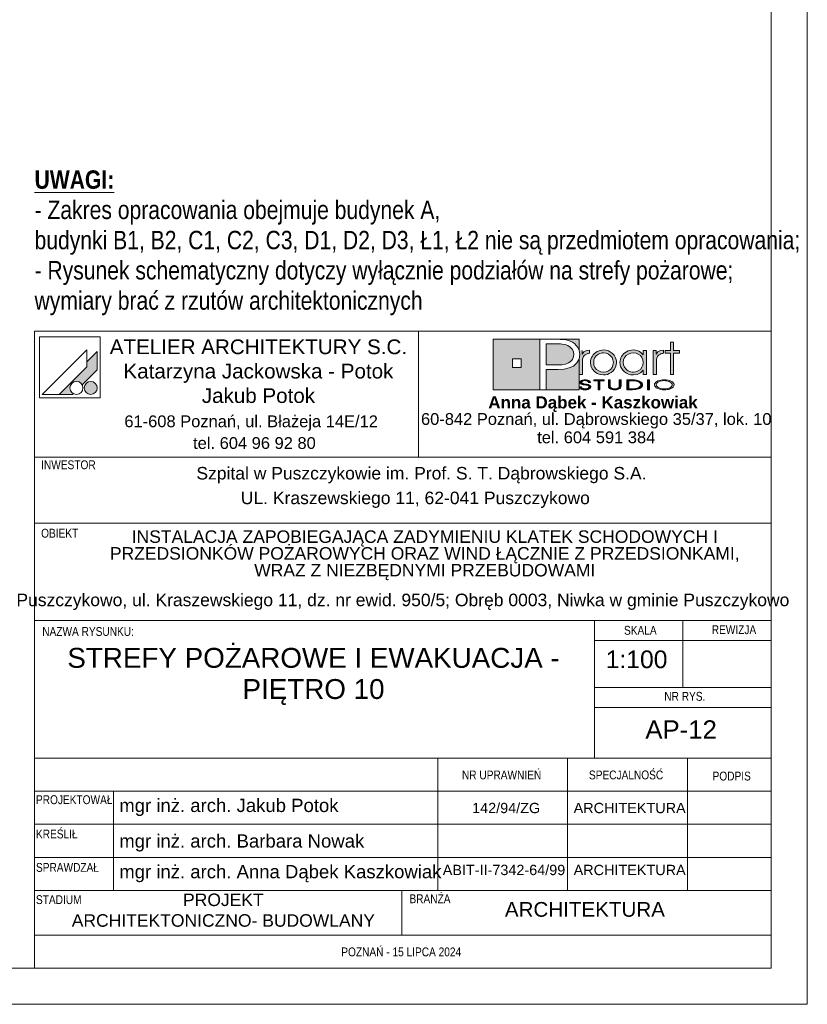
# Paper-space layout 'AP-12 STREFY POŻAROWE I EWAKUACJA - PIĘTRO 10' of a CAD drawing. Header units: millimetres. Extents: x 0 to 420, y 0 to 297.
# Tile 4 of 5: x 313 to 420, y 0 to 134. Entities that reach past the tile are written whole.
import ezdxf

# ---------------------------------------------------------------- set-up
doc = ezdxf.new("R2010")
doc.units = ezdxf.units.MM
doc.header["$MEASUREMENT"] = 0
for name, color, linetype, lineweight, true_color in [('0_Nr_pióra__249', 7, 'Continuous', 5, 0x191919), ('A_Arkusz_Nr_pióra__19', 7, 'Continuous', 5, 0x191919), ('A_Arkusz_Nr_pióra__255', 7, 'Continuous', 15, 0x242424)]:
    doc.layers.add(name, color=color, linetype=linetype, lineweight=lineweight, true_color=true_color)
doc.layers.add('A_Arkusz_Nr_pióra__1', color=7, linetype='Continuous', lineweight=20)
doc.layers.add('A_niewidoczne_Nr_pióra__1', color=7, linetype='Continuous', lineweight=20)
doc.styles.add('STYL_AUTOMATYCZNY_1', font='arial.ttf')
doc.styles.add('STYL_AUTOMATYCZNY_2', font='ARIALN.TTF')
doc.styles.add('STYL_AUTOMATYCZNY_3', font='arial.ttf')
doc.styles.add('STYL_AUTOMATYCZNY_5', font='ARIALN.TTF')

psp = doc.layouts.new('AP-12 STREFY POŻAROWE I EWAKUACJA - PIĘTRO 10')

# ---------------------------------------------------------------- hatches: boundary and pattern name
at = {"layer": 'A_Arkusz_Nr_pióra__19', "linetype": 'Continuous', "lineweight": 0, "true_color": 0x131313}
h = psp.add_hatch(color=250, dxfattribs=at)
h.paths.add_polyline_path([(377.36, 90.34), (383.71, 90.34), (383.71, 83.46), (377.36, 83.46)])
h.paths.add_polyline_path([(379.96, 87.69), (381.15, 87.69), (381.15, 86.49), (379.96, 86.49)], flags=0)
for points in [[(386.17, 89.71), (385.71, 89.72), (384.53, 89.72), (384.53, 86.86), (386.06, 86.86), (386.69, 86.89), (387.19, 86.98), (387.59, 87.13), (387.79, 87.26), (387.96, 87.42), (388.11, 87.61), (388.21, 87.83), (388.28, 88.05), (388.3, 88.28), (388.24, 88.67), (388.07, 89), (387.78, 89.3), (387.48, 89.48), (387.12, 89.62), (386.71, 89.69), (386.5, 89.71)], [(389.03, 90.34), (389.02, 88.83), (388.99, 88.95), (388.83, 89.25), (388.63, 89.52), (388.39, 89.75), (388.11, 89.94), (387.83, 90.07), (387.54, 90.17), (387.23, 90.25), (386.87, 90.3), (386.07, 90.33), (386.02, 90.34)], [(384.53, 83.46), (389.03, 83.46), (389.03, 87.7), (388.73, 87.14), (388.24, 86.71), (387.69, 86.45), (387.02, 86.29), (386.24, 86.24), (384.53, 86.24)]]:
    psp.add_hatch(color=250, dxfattribs=at).paths.add_polyline_path(points)
at = {"layer": 'A_Arkusz_Nr_pióra__19', "linetype": 'Continuous', "lineweight": 5, "true_color": 0x191919}
for points in [[(401.85, 85.58), (401.41, 85.58), (401.41, 88.44), (400.7, 88.44), (400.7, 88.81), (401.41, 88.81), (401.41, 89.94), (401.85, 89.94), (401.85, 88.81), (402.66, 88.81), (402.66, 88.44), (401.85, 88.44)], [(323.6, 88.67), (322.2, 87.26), (322.2, 86.61), (318.43, 82.85), (320.24, 82.85), (320.35, 82.96), (320.22, 83.05), (320.11, 83.16), (320.02, 83.29), (319.96, 83.43), (319.92, 83.58), (319.91, 83.73), (319.92, 83.88), (319.96, 84.03), (320.02, 84.17), (320.11, 84.3), (320.22, 84.4), (320.35, 84.49), (320.49, 84.56), (320.64, 84.6), (320.79, 84.61), (320.94, 84.6), (321.09, 84.56), (321.23, 84.49), (321.36, 84.4), (321.46, 84.3), (321.56, 84.16), (323.6, 86.21), (323.6, 86.51)], [(323.6, 86.21), (323.6, 88.67), (322.2, 87.26), (322.2, 86.61), (318.43, 82.85), (320.24, 82.85), (320.35, 82.96, -1.314777), (321.56, 84.16)], [(389.46, 88.83), (389.02, 88.83), (389.02, 85.58), (389.48, 85.58), (389.49, 87.54, -0.145311), (389.61, 87.99, -0.140329), (390.1, 88.38), (390.45, 88.45), (390.45, 88.88), (390.01, 88.81), (389.68, 88.63), (389.46, 88.34)], [(390.56, 87.22), (390.58, 87.43), (390.63, 87.65), (390.71, 87.86), (390.82, 88.06), (390.95, 88.25), (391.11, 88.41), (391.48, 88.67), (391.88, 88.83), (392.33, 88.89), (392.35, 88.89), (392.33, 88.52), (392.17, 88.5), (392, 88.47), (391.83, 88.41), (391.67, 88.34), (391.53, 88.24), (391.39, 88.13), (391.17, 87.86), (391.04, 87.55), (391, 87.2), (391.04, 86.84), (391.18, 86.52), (391.4, 86.24), (391.68, 86.04), (391.99, 85.91), (392.17, 85.89), (392.15, 85.52), (391.88, 85.55), (391.47, 85.71), (391.11, 85.97), (390.8, 86.33), (390.62, 86.75)], [(392.33, 88.52), (392.68, 88.47), (393, 88.33), (393.29, 88.11), (393.5, 87.85), (393.62, 87.55), (393.67, 87.21), (393.64, 86.96), (394.05, 86.8), (394.07, 86.87), (394.1, 87.2), (394.08, 87.43), (394.03, 87.67), (393.93, 87.91), (393.77, 88.17), (393.56, 88.4), (393.3, 88.6), (393, 88.76), (392.68, 88.85), (392.35, 88.89)], [(400.14, 88.38), (400.05, 88.34), (399.97, 88.29), (399.87, 88.23), (399.76, 88.12), (399.67, 88.01), (399.6, 87.9), (399.56, 87.78), (399.53, 87.63), (399.52, 87.46), (399.52, 85.58), (399.07, 85.58), (399.07, 88.81), (399.5, 88.81), (399.5, 88.34), (399.72, 88.63), (400.05, 88.81), (400.49, 88.88), (400.49, 88.45), (400.36, 88.43), (400.24, 88.41)], [(392.86, 85.58), (392.6, 85.52), (392.33, 85.5), (392.15, 85.52), (392.17, 85.89), (392.34, 85.87), (392.69, 85.91), (393, 86.04), (393.28, 86.26), (393.5, 86.53), (393.62, 86.85), (393.64, 86.96), (394.05, 86.8), (393.97, 86.56), (393.8, 86.26), (393.61, 86.03), (393.38, 85.84), (393.12, 85.68)], [(322.36, 84.53), (323.02, 82.9, -0.39153), (321.92, 83.36, -0.418968)], [(322.36, 84.53), (323.02, 82.9, 0.455663), (323.49, 84.15, 0.390402)], [(390.29, 84.49), (390.55, 84.49), (390.53, 84.59), (390.47, 84.67), (390.35, 84.75), (390.21, 84.81), (390.04, 84.84), (389.85, 84.85), (389.66, 84.84), (389.49, 84.8), (389.34, 84.74), (389.23, 84.67), (389.16, 84.59), (389.14, 84.5), (389.16, 84.4), (389.22, 84.33), (389.32, 84.26), (389.4, 84.22), (389.47, 84.2), (389.53, 84.19), (389.65, 84.16), (389.76, 84.15), (389.88, 84.13), (389.99, 84.11), (390.07, 84.09), (390.15, 84.07), (390.16, 84.22), (390.04, 84.24), (389.88, 84.26), (389.69, 84.3), (389.6, 84.32), (389.52, 84.35), (389.45, 84.39), (389.41, 84.44), (389.4, 84.5), (389.42, 84.57), (389.46, 84.62), (389.54, 84.67), (389.62, 84.7), (389.72, 84.73), (389.81, 84.73), (389.9, 84.73), (389.99, 84.72), (390.07, 84.7), (390.15, 84.67), (390.22, 84.62), (390.27, 84.56)], [(391.85, 83.5), (391.6, 83.5), (391.6, 84.71), (391.02, 84.71), (391.02, 84.83), (392.43, 84.83), (392.43, 84.71), (391.85, 84.71)], [(394.45, 83.6), (394.36, 83.56), (394.25, 83.52), (394.12, 83.5), (393.99, 83.48), (393.86, 83.48), (393.67, 83.49), (393.5, 83.52), (393.34, 83.56), (393.15, 83.67), (393.03, 83.82), (393, 84), (393, 84.83), (393.25, 84.83), (393.25, 84), (393.26, 83.9), (393.31, 83.81), (393.37, 83.74, 0.154269), (393.86, 83.61, 0.149724), (394.34, 83.73), (394.41, 83.81)], [(394.41, 83.81), (394.45, 83.9), (394.46, 84), (394.46, 84.83), (394.72, 84.83), (394.72, 84), (394.7, 83.86), (394.63, 83.74), (394.53, 83.65), (394.45, 83.6)], [(395.76, 83.62), (396.04, 83.62), (396.04, 83.5), (395.51, 83.5), (395.51, 84.83), (396.04, 84.83), (396.04, 84.71), (395.76, 84.71)], [(396.23, 84.83), (396.55, 84.82), (396.75, 84.79), (396.75, 84.66), (396.59, 84.68), (396.38, 84.7), (396.13, 84.71), (396.04, 84.71), (396.04, 84.83)], [(397.07, 84.72), (397.23, 84.65), (397.36, 84.58), (397.48, 84.49), (397.57, 84.38), (397.62, 84.27), (397.64, 84.16), (397.61, 84.02), (397.53, 83.89), (397.39, 83.77), (397.25, 83.68), (397.09, 83.62), (396.92, 83.57), (396.74, 83.53), (396.74, 83.67), (396.88, 83.7), (397.07, 83.77), (397.22, 83.87), (397.31, 83.96), (397.37, 84.06), (397.39, 84.17), (397.37, 84.28), (397.3, 84.38), (397.21, 84.47), (397.08, 84.55), (396.93, 84.61), (396.75, 84.66), (396.75, 84.79), (396.83, 84.78)], [(398.57, 83.5), (398.32, 83.5), (398.32, 84.83), (398.57, 84.83)], [(389.33, 83.87), (389.06, 83.87), (389.08, 83.79), (389.13, 83.71), (389.2, 83.64), (389.28, 83.59), (389.36, 83.56), (389.43, 83.54), (389.48, 83.52), (389.61, 83.49), (389.74, 83.48), (389.82, 83.48), (389.9, 83.48), (390.05, 83.49), (390.24, 83.53), (390.41, 83.6), (390.52, 83.68), (390.59, 83.77), (390.62, 83.87), (390.61, 83.92), (390.58, 83.98), (390.55, 84.03), (390.49, 84.08), (390.44, 84.12), (390.35, 84.16), (390.3, 84.18), (390.2, 84.21), (390.16, 84.22), (390.15, 84.07), (390.19, 84.05), (390.29, 84), (390.34, 83.93), (390.36, 83.86), (390.35, 83.8), (390.31, 83.74), (390.23, 83.68), (390.17, 83.65), (390.11, 83.64), (390.02, 83.61), (389.94, 83.6), (389.87, 83.6), (389.8, 83.6), (389.71, 83.61), (389.63, 83.62), (389.56, 83.64), (389.49, 83.67), (389.45, 83.7), (389.39, 83.74), (389.35, 83.8)], [(396.74, 83.53), (396.72, 83.53), (396.5, 83.51), (396.25, 83.5), (396.04, 83.5), (396.04, 83.62), (396.13, 83.62), (396.28, 83.62), (396.45, 83.63), (396.53, 83.63), (396.66, 83.65), (396.74, 83.67)]]:
    psp.add_hatch(color=250, dxfattribs=at).paths.add_polyline_path(points)
h = psp.add_hatch(color=250, dxfattribs=at)
h.paths.add_polyline_path([(397.73, 86.15), (397.36, 85.79), (396.91, 85.57), (396.39, 85.5), (396.06, 85.53), (395.75, 85.61), (395.44, 85.75), (395.18, 85.92), (394.96, 86.14), (394.78, 86.41), (394.66, 86.67), (394.59, 86.93), (394.57, 87.2), (394.58, 87.41), (394.63, 87.61), (394.7, 87.82), (394.79, 88.02), (394.91, 88.19), (395.05, 88.36), (395.24, 88.52), (395.44, 88.65), (395.67, 88.76), (395.91, 88.83), (396.15, 88.87), (396.4, 88.89), (396.67, 88.87), (396.92, 88.81), (397.15, 88.72), (397.37, 88.59), (397.56, 88.43), (397.73, 88.24), (397.73, 88.51), (397.73, 88.81), (398.17, 88.81), (398.17, 87.53), (398.17, 85.58), (397.73, 85.58), (397.73, 85.83)])
h.paths.add_polyline_path([(395.81, 88.38, 0.471077), (395.22, 86.5, 0.494724), (397.4, 86.34, 0.387258), (397.36, 88.1, 0.314042)], flags=0)
h = psp.add_hatch(color=250, dxfattribs=at)
h.paths.add_polyline_path([(400.59, 84.85, 0.130991), (399.56, 84.6, 0.250658), (399.25, 84.17, 0.250617), (399.5, 83.77, 0.141351), (400.59, 83.48, 0.117723), (401.58, 83.7, 0.245905), (401.93, 84.16, 0.237366), (401.68, 84.56, 0.143887)])
h.paths.add_polyline_path([(400.59, 84.73, 0.128597), (399.81, 84.56), (399.72, 84.5), (399.65, 84.45), (399.58, 84.37), (399.54, 84.31), (399.51, 84.24), (399.5, 84.17), (399.53, 84.03), (399.62, 83.91), (399.78, 83.79, 0.126974), (400.59, 83.6, 0.113214), (401.35, 83.76), (401.49, 83.86), (401.58, 83.93), (401.63, 84.01), (401.66, 84.08), (401.67, 84.16), (401.65, 84.26), (401.6, 84.36), (401.52, 84.45), (401.39, 84.55, 0.11716)], flags=0)

# ---------------------------------------------------------------- linework, layer by layer
at = {"layer": '0_Nr_pióra__249', "color": 250, "linetype": 'Continuous', "lineweight": 5, "true_color": 0x191919}
for p, q in [((315.75, 90.68), (315.75, 82.41)), ((324.01, 90.68), (315.75, 90.68)), ((324.01, 90.68), (324.01, 82.41)), ((377.36, 90.34), (389.03, 90.34)), ((377.36, 83.46), (377.36, 90.34)), ((383.71, 83.46), (383.71, 90.34)), ((383.71, 90.34), (385.99, 90.34)), ((384.53, 89.72), (384.53, 86.86)), ((385.71, 89.72), (384.53, 89.72)), ((386.17, 89.71), (385.71, 89.72)), ((385.99, 90.34), (386.46, 90.33)), ((386.5, 89.71), (386.17, 89.71)), ((386.46, 90.33), (386.87, 90.3)), ((386.71, 89.69), (386.5, 89.71)), ((387.12, 89.62), (386.71, 89.69)), ((386.87, 90.3), (387.23, 90.25)), ((387.23, 90.25), (387.54, 90.17)), ((387.54, 90.17), (387.83, 90.07)), ((387.83, 90.07), (388.11, 89.94)), ((388.11, 89.94), (388.39, 89.75)), ((388.39, 89.75), (388.63, 89.52)), ((389.03, 90.34), (389.02, 88.81)), ((401.41, 88.81), (401.41, 89.94)), ((401.41, 89.94), (401.85, 89.94)), ((401.85, 89.94), (401.85, 88.81)), ((322.2, 88.91), (316.13, 82.85)), ((322.2, 88.91), (322.2, 86.61)), ((323.6, 88.67), (322.2, 87.26)), ((323.6, 88.67), (323.6, 86.51)), ((387.48, 89.48), (387.12, 89.62)), ((387.79, 89.29), (387.48, 89.48)), ((388.07, 89), (387.79, 89.29)), ((388.24, 88.67), (388.07, 89)), ((388.3, 88.28), (388.24, 88.67)), ((388.63, 89.52), (388.83, 89.25)), ((388.83, 89.25), (388.99, 88.95)), ((388.99, 88.95), (389.08, 88.62)), ((389.08, 88.62), (389.12, 88.27)), ((389.46, 88.81), (389.46, 88.34)), ((389.46, 88.34), (389.68, 88.63)), ((389.68, 88.63), (390.01, 88.81)), ((389.92, 88.29), (389.83, 88.23)), ((390.01, 88.34), (389.92, 88.29)), ((390.01, 88.81), (390.45, 88.88)), ((390.1, 88.38), (390.01, 88.34)), ((390.2, 88.41), (390.1, 88.38)), ((390.32, 88.43), (390.2, 88.41)), ((390.45, 88.45), (390.32, 88.43)), ((390.45, 88.88), (390.45, 88.45)), ((390.95, 88.25), (391.11, 88.41)), ((391.11, 88.41), (391.48, 88.67)), ((391.48, 88.67), (391.88, 88.83)), ((391.67, 88.34), (391.53, 88.24)), ((391.83, 88.41), (391.67, 88.34)), ((392, 88.47), (391.83, 88.41)), ((391.88, 88.83), (392.33, 88.89)), ((392.17, 88.5), (392, 88.47)), ((392.34, 88.52), (392.17, 88.5)), ((392.33, 88.89), (392.67, 88.86)), ((392.68, 88.47), (392.34, 88.52)), ((392.67, 88.86), (393, 88.76)), ((393, 88.33), (392.68, 88.47)), ((393, 88.76), (393.3, 88.6)), ((393.29, 88.11), (393, 88.33)), ((393.3, 88.6), (393.56, 88.4)), ((393.56, 88.4), (393.77, 88.17)), ((394.91, 88.19), (395.05, 88.36)), ((395.05, 88.36), (395.24, 88.52)), ((395.24, 88.52), (395.44, 88.65)), ((395.71, 88.34), (395.41, 88.12)), ((395.44, 88.65), (395.67, 88.76)), ((395.67, 88.76), (395.91, 88.83)), ((396.03, 88.47), (395.71, 88.34)), ((395.91, 88.83), (396.15, 88.87)), ((396.39, 88.52), (396.03, 88.47)), ((396.15, 88.87), (396.4, 88.89)), ((396.75, 88.47), (396.39, 88.52)), ((396.4, 88.89), (396.67, 88.87)), ((396.67, 88.87), (396.92, 88.81)), ((397.06, 88.34), (396.75, 88.47)), ((396.92, 88.81), (397.15, 88.72)), ((397.34, 88.12), (397.06, 88.34)), ((397.15, 88.72), (397.37, 88.59)), ((397.37, 88.59), (397.56, 88.43)), ((397.56, 88.43), (397.73, 88.24)), ((397.73, 88.24), (397.73, 88.81)), ((397.73, 88.81), (398.17, 88.81)), ((398.17, 88.81), (398.17, 85.58)), ((399.07, 85.58), (399.07, 88.81)), ((399.07, 88.81), (399.5, 88.81)), ((399.5, 88.81), (399.5, 88.34)), ((399.5, 88.34), (399.72, 88.63)), ((399.72, 88.63), (400.05, 88.81)), ((399.97, 88.29), (399.87, 88.23)), ((400.05, 88.34), (399.97, 88.29)), ((400.05, 88.81), (400.49, 88.88)), ((400.14, 88.38), (400.05, 88.34)), ((400.24, 88.41), (400.14, 88.38)), ((400.36, 88.43), (400.24, 88.41)), ((400.49, 88.45), (400.36, 88.43)), ((400.49, 88.88), (400.49, 88.45)), ((400.7, 88.44), (400.7, 88.81)), ((400.7, 88.81), (401.41, 88.81)), ((401.41, 88.44), (400.7, 88.44)), ((401.41, 85.58), (401.41, 88.44)), ((401.85, 88.81), (402.66, 88.81)), ((402.66, 88.44), (401.85, 88.44)), ((401.85, 88.44), (401.85, 85.58)), ((402.66, 88.81), (402.66, 88.44)), ((379.96, 87.69), (381.15, 87.69)), ((379.96, 87.69), (381.15, 87.69)), ((379.96, 86.49), (379.96, 87.69)), ((381.15, 87.69), (381.15, 86.49)), ((381.15, 87.69), (381.15, 86.49)), ((386.69, 86.89), (387.19, 86.98)), ((387.19, 86.98), (387.59, 87.13)), ((387.59, 87.13), (387.79, 87.26)), ((387.79, 87.26), (387.96, 87.42)), ((387.96, 87.42), (388.11, 87.61)), ((388.11, 87.61), (388.21, 87.83)), ((388.21, 87.83), (388.28, 88.05)), ((388.73, 87.14), (388.24, 86.71)), ((388.28, 88.05), (388.3, 88.28)), ((389.02, 87.66), (388.73, 87.14)), ((389.12, 88.27), (389.02, 87.66)), ((389.03, 87.67), (389.03, 83.46)), ((389.49, 87.63), (389.48, 87.46)), ((389.48, 87.46), (389.48, 85.58)), ((389.52, 87.78), (389.49, 87.63)), ((389.56, 87.9), (389.52, 87.78)), ((389.63, 88.01), (389.56, 87.9)), ((389.72, 88.12), (389.63, 88.01)), ((389.83, 88.23), (389.72, 88.12)), ((390.56, 87.22), (390.58, 87.43)), ((390.62, 86.75), (390.56, 87.22)), ((390.58, 87.43), (390.63, 87.65)), ((390.63, 87.65), (390.71, 87.86)), ((390.71, 87.86), (390.82, 88.06)), ((390.82, 88.06), (390.95, 88.25)), ((391.04, 87.55), (391, 87.2)), ((391, 87.2), (391.04, 86.84)), ((391.17, 87.86), (391.04, 87.55)), ((391.39, 88.13), (391.17, 87.86)), ((391.53, 88.24), (391.39, 88.13)), ((393.5, 87.85), (393.29, 88.11)), ((393.62, 87.55), (393.5, 87.85)), ((393.67, 87.21), (393.62, 87.55)), ((393.62, 86.85), (393.67, 87.21)), ((393.77, 88.17), (393.94, 87.9)), ((393.94, 87.9), (394.03, 87.67)), ((394.03, 87.67), (394.08, 87.43)), ((394.1, 87.2), (394.07, 86.87)), ((394.08, 87.43), (394.1, 87.2)), ((394.57, 87.2), (394.58, 87.41)), ((394.59, 86.93), (394.57, 87.2)), ((394.58, 87.41), (394.63, 87.61)), ((394.63, 87.61), (394.7, 87.82)), ((394.7, 87.82), (394.79, 88.02)), ((394.79, 88.02), (394.91, 88.19)), ((395.05, 87.55), (395.01, 87.22)), ((395.01, 87.22), (395.05, 86.87)), ((395.19, 87.85), (395.05, 87.55)), ((395.41, 88.12), (395.19, 87.85)), ((397.56, 87.85), (397.34, 88.12)), ((397.69, 87.54), (397.56, 87.85)), ((397.73, 87.19), (397.69, 87.54)), ((397.69, 86.85), (397.73, 87.19)), ((399.53, 87.63), (399.52, 87.46)), ((399.52, 87.46), (399.52, 85.58)), ((399.56, 87.78), (399.53, 87.63)), ((399.6, 87.9), (399.56, 87.78)), ((399.67, 88.01), (399.6, 87.9)), ((399.76, 88.12), (399.67, 88.01)), ((399.87, 88.23), (399.76, 88.12)), ((322.2, 86.61), (318.43, 82.85)), ((323.6, 86.21), (321.56, 84.16)), ((323.6, 86.51), (323.6, 86.21)), ((381.15, 86.49), (379.96, 86.49)), ((384.53, 86.86), (386.06, 86.86)), ((384.53, 86.24), (384.53, 83.46)), ((386.19, 86.24), (384.53, 86.24)), ((386.06, 86.86), (386.69, 86.89)), ((387, 86.29), (386.19, 86.24)), ((387.69, 86.45), (387, 86.29)), ((388.24, 86.71), (387.69, 86.45)), ((390.8, 86.33), (390.62, 86.75)), ((391.11, 85.97), (390.8, 86.33)), ((391.04, 86.84), (391.18, 86.52)), ((391.47, 85.71), (391.11, 85.97)), ((391.18, 86.52), (391.4, 86.24)), ((391.4, 86.24), (391.68, 86.04)), ((391.88, 85.55), (391.47, 85.71)), ((391.68, 86.04), (391.99, 85.91)), ((391.99, 85.91), (392.34, 85.87)), ((392.34, 85.87), (392.69, 85.91)), ((392.69, 85.91), (393, 86.04)), ((393.12, 85.68), (392.86, 85.58)), ((393, 86.04), (393.28, 86.26)), ((393.38, 85.84), (393.12, 85.68)), ((393.28, 86.26), (393.5, 86.53)), ((393.61, 86.03), (393.38, 85.84)), ((393.5, 86.53), (393.62, 86.85)), ((393.8, 86.26), (393.61, 86.03)), ((393.97, 86.56), (393.8, 86.26)), ((394.07, 86.87), (393.97, 86.56)), ((394.66, 86.67), (394.59, 86.93)), ((394.78, 86.41), (394.66, 86.67)), ((394.96, 86.14), (394.78, 86.41)), ((395.18, 85.92), (394.96, 86.14)), ((395.05, 86.87), (395.18, 86.55)), ((395.18, 86.55), (395.4, 86.28)), ((395.44, 85.75), (395.18, 85.92)), ((395.4, 86.28), (395.53, 86.16)), ((395.75, 85.61), (395.44, 85.75)), ((395.53, 86.16), (395.68, 86.06)), ((395.68, 86.06), (395.85, 85.98)), ((396.06, 85.53), (395.75, 85.61)), ((395.85, 85.98), (396.03, 85.92)), ((396.03, 85.92), (396.21, 85.88)), ((396.21, 85.88), (396.39, 85.87)), ((396.39, 85.87), (396.74, 85.91)), ((396.74, 85.91), (397.06, 86.05)), ((397.36, 85.79), (396.91, 85.57)), ((397.06, 86.05), (397.34, 86.26)), ((397.34, 86.26), (397.56, 86.54)), ((397.73, 86.15), (397.36, 85.79)), ((397.56, 86.54), (397.69, 86.85)), ((397.73, 85.58), (397.73, 86.15)), ((389.48, 85.58), (389.02, 85.58)), ((389.14, 84.5), (389.16, 84.59)), ((389.16, 84.4), (389.14, 84.5)), ((389.16, 84.59), (389.23, 84.67)), ((389.22, 84.33), (389.16, 84.4)), ((389.32, 84.26), (389.22, 84.33)), ((389.23, 84.67), (389.34, 84.74)), ((389.34, 84.74), (389.49, 84.8)), ((389.41, 84.56), (389.4, 84.5)), ((389.4, 84.5), (389.41, 84.44)), ((389.46, 84.62), (389.41, 84.56)), ((389.41, 84.44), (389.45, 84.39)), ((389.45, 84.39), (389.52, 84.35)), ((389.54, 84.67), (389.46, 84.62)), ((389.49, 84.8), (389.66, 84.84)), ((389.52, 84.35), (389.6, 84.32)), ((389.62, 84.7), (389.54, 84.67)), ((389.6, 84.32), (389.73, 84.29)), ((389.72, 84.73), (389.62, 84.7)), ((389.66, 84.84), (389.85, 84.85)), ((389.83, 84.73), (389.72, 84.73)), ((389.73, 84.29), (389.89, 84.26)), ((389.95, 84.72), (389.83, 84.73)), ((389.85, 84.85), (390.04, 84.84)), ((390.06, 84.7), (389.95, 84.72)), ((390.04, 84.84), (390.21, 84.81)), ((390.15, 84.67), (390.06, 84.7)), ((390.22, 84.62), (390.15, 84.67)), ((390.21, 84.81), (390.35, 84.75)), ((390.27, 84.56), (390.22, 84.62)), ((390.29, 84.49), (390.27, 84.56)), ((390.55, 84.49), (390.29, 84.49)), ((390.35, 84.75), (390.47, 84.67)), ((390.47, 84.67), (390.53, 84.59)), ((390.53, 84.59), (390.55, 84.49)), ((391.02, 84.71), (391.02, 84.83)), ((391.02, 84.83), (392.43, 84.83)), ((391.6, 84.71), (391.02, 84.71)), ((391.6, 83.5), (391.6, 84.71)), ((392.43, 84.71), (391.85, 84.71)), ((391.85, 84.71), (391.85, 83.5)), ((392.33, 85.5), (391.88, 85.55)), ((392.6, 85.52), (392.33, 85.5)), ((392.43, 84.83), (392.43, 84.71)), ((392.86, 85.58), (392.6, 85.52)), ((393, 84.83), (393.25, 84.83)), ((393, 84), (393, 84.83)), ((393.25, 84.83), (393.25, 84)), ((394.46, 84), (394.46, 84.83)), ((394.46, 84.83), (394.72, 84.83)), ((394.72, 84.83), (394.72, 84)), ((395.51, 83.5), (395.51, 84.83)), ((395.51, 84.83), (396.04, 84.83)), ((395.51, 83.5), (395.51, 84.83)), ((395.51, 84.83), (396.23, 84.83)), ((396.04, 84.71), (395.76, 84.71)), ((395.76, 84.71), (395.76, 83.62)), ((396.13, 84.71), (395.76, 84.71)), ((395.76, 84.71), (395.76, 83.62)), ((396.04, 84.83), (396.04, 84.71)), ((396.39, 85.5), (396.06, 85.53)), ((396.38, 84.7), (396.13, 84.71)), ((396.23, 84.83), (396.55, 84.82)), ((396.59, 84.68), (396.38, 84.7)), ((396.91, 85.57), (396.39, 85.5)), ((396.55, 84.82), (396.83, 84.78)), ((396.77, 84.65), (396.59, 84.68)), ((396.93, 84.61), (396.77, 84.65)), ((396.83, 84.78), (397.07, 84.72)), ((397.07, 84.55), (396.93, 84.61)), ((397.07, 84.72), (397.23, 84.65)), ((397.2, 84.48), (397.07, 84.55)), ((397.3, 84.38), (397.2, 84.48)), ((397.23, 84.65), (397.36, 84.58)), ((397.37, 84.28), (397.3, 84.38)), ((397.36, 84.58), (397.48, 84.49)), ((397.39, 84.17), (397.37, 84.28)), ((397.48, 84.49), (397.57, 84.38)), ((397.57, 84.38), (397.62, 84.27)), ((397.62, 84.27), (397.64, 84.16)), ((398.17, 85.58), (397.73, 85.58)), ((398.32, 83.5), (398.32, 84.83)), ((398.32, 84.83), (398.57, 84.83)), ((398.32, 83.5), (398.32, 84.83)), ((398.32, 84.83), (398.57, 84.83)), ((398.57, 84.83), (398.57, 83.5)), ((398.57, 84.83), (398.57, 83.5)), ((399.52, 85.58), (399.07, 85.58)), ((399.25, 84.17), (399.27, 84.28)), ((399.27, 84.28), (399.33, 84.39)), ((399.33, 84.39), (399.42, 84.5)), ((399.42, 84.5), (399.56, 84.6)), ((399.54, 84.31), (399.51, 84.24)), ((399.58, 84.37), (399.54, 84.31)), ((399.56, 84.6), (399.73, 84.69)), ((399.64, 84.44), (399.58, 84.37)), ((399.72, 84.5), (399.64, 84.44)), ((399.81, 84.56), (399.72, 84.5)), ((399.73, 84.69), (399.93, 84.76)), ((400.04, 84.66), (399.81, 84.56)), ((399.93, 84.76), (400.14, 84.81)), ((400.3, 84.71), (400.04, 84.66)), ((400.14, 84.81), (400.35, 84.84)), ((400.59, 84.73), (400.3, 84.71)), ((400.35, 84.84), (400.59, 84.85)), ((400.59, 84.85), (400.85, 84.84)), ((400.76, 84.72), (400.59, 84.73)), ((400.93, 84.7), (400.76, 84.72)), ((400.85, 84.84), (401.1, 84.8)), ((401.09, 84.67), (400.93, 84.7)), ((401.26, 84.61), (401.09, 84.67)), ((401.1, 84.8), (401.34, 84.73)), ((401.4, 84.54), (401.26, 84.61)), ((401.34, 84.73), (401.53, 84.65)), ((401.52, 84.45), (401.4, 84.54)), ((401.85, 85.58), (401.41, 85.58)), ((401.6, 84.36), (401.52, 84.45)), ((401.53, 84.65), (401.68, 84.56)), ((401.65, 84.26), (401.6, 84.36)), ((401.68, 84.56), (401.8, 84.45)), ((401.8, 84.45), (401.87, 84.36)), ((401.87, 84.36), (401.91, 84.26)), ((320.35, 82.96), (320.24, 82.85)), ((389.03, 83.46), (377.36, 83.46)), ((384.53, 83.46), (383.71, 83.46)), ((389.08, 83.79), (389.06, 83.87)), ((389.06, 83.87), (389.33, 83.87)), ((389.13, 83.71), (389.08, 83.79)), ((389.2, 83.64), (389.13, 83.71)), ((389.28, 83.59), (389.2, 83.64)), ((389.37, 83.55), (389.28, 83.59)), ((389.37, 84.23), (389.32, 84.26)), ((389.33, 83.87), (389.35, 83.8)), ((389.35, 83.8), (389.39, 83.74)), ((389.43, 84.21), (389.37, 84.23)), ((389.48, 83.52), (389.37, 83.55)), ((389.39, 83.74), (389.45, 83.7)), ((389.5, 84.19), (389.43, 84.21)), ((389.45, 83.7), (389.5, 83.67)), ((389.59, 83.5), (389.48, 83.52)), ((389.58, 84.18), (389.5, 84.19)), ((389.5, 83.67), (389.56, 83.64)), ((389.56, 83.64), (389.63, 83.62)), ((389.68, 84.16), (389.58, 84.18)), ((389.72, 83.48), (389.59, 83.5)), ((389.63, 83.62), (389.7, 83.61)), ((389.8, 84.14), (389.68, 84.16)), ((389.7, 83.61), (389.77, 83.6)), ((389.84, 83.48), (389.72, 83.48)), ((389.77, 83.6), (389.85, 83.6)), ((389.96, 84.12), (389.8, 84.14)), ((390.05, 83.49), (389.84, 83.48)), ((389.85, 83.6), (389.92, 83.6)), ((389.89, 84.26), (390.03, 84.24)), ((389.92, 83.6), (389.98, 83.61)), ((390.09, 84.09), (389.96, 84.12)), ((389.98, 83.61), (390.05, 83.62)), ((390.03, 84.24), (390.13, 84.22)), ((390.05, 83.62), (390.12, 83.64)), ((390.24, 83.53), (390.05, 83.49)), ((390.19, 84.05), (390.09, 84.09)), ((390.12, 83.64), (390.18, 83.66)), ((390.13, 84.22), (390.2, 84.21)), ((390.18, 83.66), (390.23, 83.68)), ((390.29, 84), (390.19, 84.05)), ((390.2, 84.21), (390.25, 84.2)), ((390.23, 83.68), (390.3, 83.74)), ((390.41, 83.6), (390.24, 83.53)), ((390.25, 84.2), (390.31, 84.18)), ((390.34, 83.93), (390.29, 84)), ((390.3, 83.74), (390.35, 83.8)), ((390.31, 84.18), (390.36, 84.16)), ((390.36, 83.86), (390.34, 83.93)), ((390.35, 83.8), (390.36, 83.86)), ((390.36, 84.16), (390.44, 84.12)), ((390.52, 83.68), (390.41, 83.6)), ((390.44, 84.12), (390.5, 84.08)), ((390.5, 84.08), (390.55, 84.03)), ((390.59, 83.77), (390.52, 83.68)), ((390.55, 84.03), (390.59, 83.98)), ((390.59, 83.98), (390.61, 83.92)), ((390.62, 83.87), (390.59, 83.77)), ((390.61, 83.92), (390.62, 83.87)), ((391.85, 83.5), (391.6, 83.5)), ((393.03, 83.82), (393, 84)), ((393.15, 83.67), (393.03, 83.82)), ((393.34, 83.56), (393.15, 83.67)), ((393.25, 84), (393.26, 83.9)), ((393.26, 83.9), (393.31, 83.81)), ((393.31, 83.81), (393.38, 83.73)), ((393.5, 83.52), (393.34, 83.56)), ((393.38, 83.73), (393.43, 83.7)), ((393.43, 83.7), (393.5, 83.67)), ((393.5, 83.67), (393.58, 83.64)), ((393.67, 83.49), (393.5, 83.52)), ((393.58, 83.64), (393.67, 83.62)), ((393.67, 83.62), (393.76, 83.61)), ((393.86, 83.48), (393.67, 83.49)), ((393.76, 83.61), (393.86, 83.61)), ((393.86, 83.61), (393.95, 83.61)), ((393.99, 83.48), (393.86, 83.48)), ((393.95, 83.61), (394.04, 83.62)), ((394.12, 83.5), (393.99, 83.48)), ((394.04, 83.62), (394.13, 83.64)), ((394.25, 83.52), (394.12, 83.5)), ((394.13, 83.64), (394.21, 83.67)), ((394.21, 83.67), (394.28, 83.7)), ((394.36, 83.56), (394.25, 83.52)), ((394.28, 83.7), (394.34, 83.73)), ((394.34, 83.73), (394.41, 83.81)), ((394.45, 83.6), (394.36, 83.56)), ((394.41, 83.81), (394.45, 83.9)), ((394.45, 83.9), (394.46, 84)), ((394.53, 83.65), (394.45, 83.6)), ((394.63, 83.74), (394.53, 83.65)), ((394.7, 83.86), (394.63, 83.74)), ((394.72, 84), (394.7, 83.86)), ((396.04, 83.5), (395.51, 83.5)), ((396.25, 83.5), (395.51, 83.5)), ((395.76, 83.62), (396.04, 83.62)), ((395.76, 83.62), (396.13, 83.62)), ((396.04, 83.62), (396.04, 83.5)), ((396.13, 83.62), (396.35, 83.62)), ((396.5, 83.51), (396.25, 83.5)), ((396.35, 83.62), (396.53, 83.63)), ((396.72, 83.53), (396.5, 83.51)), ((396.53, 83.63), (396.68, 83.65)), ((396.68, 83.65), (396.89, 83.7)), ((396.92, 83.57), (396.72, 83.53)), ((396.89, 83.7), (397.07, 83.77)), ((397.09, 83.62), (396.92, 83.57)), ((397.07, 83.77), (397.22, 83.87)), ((397.25, 83.68), (397.09, 83.62)), ((397.22, 83.87), (397.31, 83.96)), ((397.39, 83.77), (397.25, 83.68)), ((397.31, 83.96), (397.37, 84.06)), ((397.37, 84.06), (397.39, 84.17)), ((397.53, 83.89), (397.39, 83.77)), ((397.61, 84.02), (397.53, 83.89)), ((397.64, 84.16), (397.61, 84.02)), ((398.57, 83.5), (398.32, 83.5)), ((398.57, 83.5), (398.32, 83.5)), ((399.26, 84.07), (399.25, 84.17)), ((399.31, 83.97), (399.26, 84.07)), ((399.38, 83.87), (399.31, 83.97)), ((399.5, 83.77), (399.38, 83.87)), ((399.51, 84.24), (399.5, 84.17)), ((399.5, 84.17), (399.53, 84.03)), ((399.65, 83.67), (399.5, 83.77)), ((399.53, 84.03), (399.62, 83.91)), ((399.62, 83.91), (399.77, 83.79)), ((399.84, 83.6), (399.65, 83.67)), ((399.77, 83.79), (399.88, 83.74)), ((400.07, 83.53), (399.84, 83.6)), ((399.88, 83.74), (400, 83.69)), ((400, 83.69), (400.13, 83.65)), ((400.33, 83.49), (400.07, 83.53)), ((400.13, 83.65), (400.28, 83.62)), ((400.28, 83.62), (400.43, 83.6)), ((400.59, 83.48), (400.33, 83.49)), ((400.43, 83.6), (400.59, 83.6)), ((400.59, 83.6), (400.81, 83.61)), ((400.78, 83.48), (400.59, 83.48)), ((400.97, 83.51), (400.78, 83.48)), ((400.81, 83.61), (401.01, 83.64)), ((401.15, 83.54), (400.97, 83.51)), ((401.01, 83.64), (401.2, 83.7)), ((401.31, 83.59), (401.15, 83.54)), ((401.2, 83.7), (401.35, 83.76)), ((401.45, 83.64), (401.31, 83.59)), ((401.35, 83.76), (401.48, 83.84)), ((401.58, 83.7), (401.45, 83.64)), ((401.48, 83.84), (401.58, 83.93)), ((401.58, 83.93), (401.63, 84.01)), ((401.77, 83.84), (401.58, 83.7)), ((401.63, 84.01), (401.66, 84.08)), ((401.67, 84.16), (401.65, 84.26)), ((401.66, 84.08), (401.67, 84.16)), ((401.89, 84), (401.77, 83.84)), ((401.93, 84.16), (401.89, 84)), ((401.91, 84.26), (401.93, 84.16)), ((315.75, 82.41), (324.01, 82.41)), ((316.13, 82.85), (320.24, 82.85))]:
    psp.add_line(p, q, dxfattribs=at)
for centre, start, end in [((320.79, 83.73), 0, 180), ((322.72, 83.73), 0, 180), ((320.79, 83.73), 180, 0), ((322.72, 83.73), 180, 0)]:
    psp.add_arc(centre, 0.882, start, end, dxfattribs=at)
at = {"layer": 'A_Arkusz_Nr_pióra__1', "color": 7, "linetype": 'Continuous', "lineweight": 20}
for p, q in [((415.1, 292.1), (415.1, 4.9)), ((415.1, 4.9), (29.9, 4.9))]:
    psp.add_line(p, q, dxfattribs=at)
at = {"layer": 'A_Arkusz_Nr_pióra__1', "color": 7, "linetype": 'Continuous', "lineweight": 20, "flags": 128}
psp.add_lwpolyline([(0, 297), (420, 297), (420, 0), (0, 0)], close=True, dxfattribs=at)
at = {"layer": 'A_Arkusz_Nr_pióra__255', "color": 250, "linetype": 'Continuous', "lineweight": 15, "true_color": 0x242424}
for p, q in [((315.1, 91.43), (415.1, 91.43)), ((315.1, 91.43), (315.1, 74.35)), ((367.22, 91.43), (367.22, 74.35)), ((415.1, 76.9), (415.1, 4.9)), ((315.1, 74.35), (415.1, 74.35)), ((315.1, 74.35), (315.1, 4.9)), ((415.1, 74.35), (315.1, 74.35)), ((315.1, 65.35), (415.1, 65.35)), ((315.1, 52.15), (415.1, 52.15)), ((391.1, 33.46), (391.1, 52.15)), ((403.1, 43.06), (403.1, 52.15)), ((391.1, 49.43), (415.1, 49.43)), ((391.1, 43.06), (415.1, 43.06)), ((391.1, 40.34), (415.1, 40.34)), ((315.1, 33.46), (415.1, 33.46)), ((369.85, 15.46), (369.85, 33.46)), ((387.43, 15.46), (387.43, 33.46)), ((403.75, 15.46), (403.75, 33.46)), ((315.1, 28.96), (415.1, 28.96)), ((325.8, 15.46), (325.8, 28.96)), ((315.1, 24.46), (415.1, 24.46)), ((315.1, 19.96), (415.1, 19.96)), ((325.8, 19.96), (415.1, 19.96)), ((315.1, 15.46), (414.96, 15.46)), ((329.1, 15.46), (415.1, 15.46)), ((364.96, 15.46), (364.96, 9.4)), ((315.1, 9.4), (415.1, 9.4)), ((315.1, 9.4), (415.1, 9.4)), ((415.1, 4.9), (315.1, 4.9))]:
    psp.add_line(p, q, dxfattribs=at)

# ---------------------------------------------------------------- texts
at = {"layer": 'A_Arkusz_Nr_pióra__1', "color": 7, "linetype": 'Continuous', "lineweight": 20, "style": 'STYL_AUTOMATYCZNY_1'}
for s, insert, char_height, attachment_point in [('\\A1;{\\pql;\\fArial|b0|i0|c238|p0;\\W1.000000;Szpital w Puszczykowie im. Prof. S. T. Dąbrowskiego S.A.}', (337.07, 71.89), 1.7, 4), ('\\A1;{\\pqc;\\fArial|b0|i0|c238|p0;\\W1.000000;UL. Kraszewskiego 11, 62-041 Puszczykowo}', (366.79, 68.54), 1.7, 5), ('\\A1;{\\pql;\\fArial|b0|i0|c238|p0;\\W1.000000;1:100}', (392.63, 46.85), 2.3999, 4), ('\\A1;{\\pqc;\\fArial|b0|i0|c238|p0;\\W1.000000;AP-12}', (402.87, 37.33), 2.5, 5)]:
    psp.add_mtext(s, dxfattribs=dict(at, insert=insert, char_height=char_height, attachment_point=attachment_point))
at = {"layer": 'A_Arkusz_Nr_pióra__1', "color": 7, "linetype": 'Continuous', "lineweight": 20, "insert": (352.97, 44.54), "char_height": 2.7, "width": 76, "attachment_point": 5, "line_spacing_factor": 0.940812, "style": 'STYL_AUTOMATYCZNY_1'}
psp.add_mtext('\\A1;{\\pqc;\\fArial|b0|i0|c238|p0;\\W1.000000;STREFY POŻAROWE I EWAKUACJA - PIĘTRO 10}', dxfattribs=at)
at = {"layer": 'A_Arkusz_Nr_pióra__19', "color": 250, "linetype": 'Continuous', "lineweight": 5, "true_color": 0x191919, "attachment_point": 5}
for s, insert, char_height, style in [('\\A1;{\\pqc;\\fArial|b0|i0|c238|p0;\\W1.000000;ATELIER ARCHITEKTURY S.C.}', (345.49, 89.31), 1.9999, 'STYL_AUTOMATYCZNY_1'), ('\\A1;{\\pqc;\\fArial|b0|i0|c238|p0;\\W1.000000;Katarzyna Jackowska - Potok}', (345.49, 85.72), 1.9999, 'STYL_AUTOMATYCZNY_1'), ('\\A1;{\\pqc;\\fArial|b0|i0|c238|p0;\\W1.000000;Jakub Potok}', (345.49, 82.68), 1.9999, 'STYL_AUTOMATYCZNY_1'), ('\\A1;{\\pqc;\\fArial|b1|i0|c238|p0;\\W1.000000;Anna Dąbek - Kaszkowiak}', (390.91, 81.53), 1.6499, 'STYL_AUTOMATYCZNY_3'), ('\\A1;{\\pqc;\\fArial|b0|i0|c238|p0;\\W1.000000;61-608 Poznań, ul. Błażeja 14E/12}', (344.5, 78.96), 1.5999, 'STYL_AUTOMATYCZNY_1'), ('\\A1;{\\pqc;\\fArial|b0|i0|c238|p0;\\W1.000000;tel. 604 96 92 80}', (344.95, 76.24), 1.5999, 'STYL_AUTOMATYCZNY_1')]:
    psp.add_mtext(s, dxfattribs=dict(at, insert=insert, char_height=char_height, style=style))
at = {"layer": 'A_Arkusz_Nr_pióra__19', "color": 250, "linetype": 'Continuous', "lineweight": 5, "true_color": 0x191919, "insert": (391.35, 78.26), "char_height": 1.59993, "attachment_point": 5, "line_spacing_factor": 0.931904, "style": 'STYL_AUTOMATYCZNY_1'}
psp.add_mtext('\\A1;{\\pqc;\\fArial|b0|i0|c238|p0;\\W1.000000;6\\fArial|b0|i0|c238|p0;\\W1.000000;0\\fArial|b0|i0|c238|p0;\\W1.000000;-\\fArial|b0|i0|c238|p0;\\W1.000000;842\\fArial|b0|i0|c238|p0;\\W1.000000; Poznań, ul. Dąbrowskiego \\fArial|b0|i0|c238|p0;\\W1.000000;35/37, lok. 10\\P\\pqc;\\fArial|b0|i0|c238|p0;\\W1.000000;tel. 604 591 384}', dxfattribs=at)
at = {"layer": 'A_Arkusz_Nr_pióra__255', "color": 250, "linetype": 'Continuous', "lineweight": 15, "true_color": 0x242424}
for s, insert, char_height, attachment_point, style in [('\\A1;{\\pql;\\fArial Narrow|b0|i0|c238|p0;\\W1.000000;INWESTOR}', (315.99, 73.29), 1.2, 4, 'STYL_AUTOMATYCZNY_2'), ('\\A1;{\\pql;\\fArial Narrow|b0|i0|c238|p0;\\W1.000000;OBIEKT}', (315.99, 63.99), 1.2, 4, 'STYL_AUTOMATYCZNY_2'), ('\\A1;{\\pql;\\fArial Narrow|b0|i0|c238|p0;\\W1.000000;NAZWA RYSUNKU:}', (316.14, 50.64), 1.2, 4, 'STYL_AUTOMATYCZNY_2'), ('\\A1;{\\pql;\\fArial Narrow|b0|i0|c238|p0;\\W1.000000;SKALA}', (395.12, 50.8), 1.2, 4, 'STYL_AUTOMATYCZNY_2'), ('\\A1;{\\pql;\\fArial Narrow|b0|i0|c238|p0;\\W1.000000;REWIZJA}', (407.03, 50.89), 1.2, 4, 'STYL_AUTOMATYCZNY_2'), ('\\A1;{\\pql;\\fArial Narrow|b0|i0|c238|p0;\\W1.000000;NR RYS.}', (400.59, 41.83), 1.2, 4, 'STYL_AUTOMATYCZNY_2'), ('\\A1;{\\pql;\\fArial Narrow|b0|i0|c238|p0;\\W1.000000;NR UPRAWNIEŃ}', (373.12, 31.15), 1.2, 4, 'STYL_AUTOMATYCZNY_2'), ('\\A1;{\\pql;\\fArial Narrow|b0|i0|c238|p0;\\W1.000000;SPECJALNOŚĆ}', (390.36, 31.15), 1.2, 4, 'STYL_AUTOMATYCZNY_2'), ('\\A1;{\\pql;\\fArial Narrow|b0|i0|c238|p0;\\W1.000000;PODPIS}', (407.14, 31), 1.2, 4, 'STYL_AUTOMATYCZNY_2'), ('\\A1;{\\pql;\\fArial Narrow|b0|i0|c238|p0;\\W1.000000;PROJEKTOWAŁ}', (315.29, 27.79), 1.2, 4, 'STYL_AUTOMATYCZNY_2'), ('\\A1;{\\pql;\\fArial|b0|i0|c238|p0;\\W1.000000;mgr inż. arch. Jakub Potok}', (326.6, 26.75), 1.7999, 4, 'STYL_AUTOMATYCZNY_1'), ('\\A1;{\\pql;\\fArial|b0|i0|c238|p0;\\W1.000000;142/94/ZG}', (374.5, 26.66), 1.4, 4, 'STYL_AUTOMATYCZNY_1'), ('\\A1;{\\pql;\\fArial|b0|i0|c238|p0;\\W1.000000;ARCHITEKTURA}', (388.28, 26.66), 1.4, 4, 'STYL_AUTOMATYCZNY_1'), ('\\A1;{\\pql;\\fArial Narrow|b0|i0|c238|p0;\\W1.000000;KREŚLIŁ}', (315.29, 23.13), 1.2, 4, 'STYL_AUTOMATYCZNY_2'), ('\\A1;{\\pql;\\fArial|b0|i0|c238|p0;\\W1.000000;mgr inż. arch. Barbara Nowak}', (326.6, 21.92), 1.7999, 4, 'STYL_AUTOMATYCZNY_1'), ('\\A1;{\\pql;\\fArial Narrow|b0|i0|c238|p0;\\W1.000000;SPRAWDZAŁ}', (315.29, 18.59), 1.2, 4, 'STYL_AUTOMATYCZNY_2'), ('\\A1;{\\pql;\\fArial|b0|i0|c238|p0;\\W1.000000;mgr inż. arch. Anna Dąbek Kaszkowiak }', (326.6, 17.75), 1.7999, 4, 'STYL_AUTOMATYCZNY_1'), ('\\A1;{\\pql;\\fArial|b0|i0|c238|p0;\\W1.000000;ABIT-II-7342-64/99}', (370.51, 18.24), 1.4, 4, 'STYL_AUTOMATYCZNY_1'), ('\\A1;{\\pql;\\fArial|b0|i0|c238|p0;\\W1.000000;ARCHITEKTURA}', (388.28, 18.24), 1.4, 4, 'STYL_AUTOMATYCZNY_1'), ('\\A1;{\\pql;\\fArial Narrow|b0|i0|c238|p0;\\W1.000000;STADIUM}', (315.29, 14.21), 1.2, 4, 'STYL_AUTOMATYCZNY_2'), ('\\A1;{\\pql;\\fArial Narrow|b0|i0|c238|p0;\\W1.000000;BRANŻA}', (365.99, 14.34), 1.2, 4, 'STYL_AUTOMATYCZNY_2'), ('\\A1;{\\pqc;\\fArial|b0|i0|c238|p0;\\W1.000000;ARCHITEKTURA}', (389.81, 12.88), 2, 5, 'STYL_AUTOMATYCZNY_1'), ('\\A1;{\\pql;\\fArial Narrow|b0|i0|c238|p0;\\W1.000000;POZNAŃ - 15 LIPCA 202\\fArial Narrow|b0|i0|c238|p0;\\W1.000000;4}', (356.74, 7.11), 1.19995, 4, 'STYL_AUTOMATYCZNY_2')]:
    psp.add_mtext(s, dxfattribs=dict(at, insert=insert, char_height=char_height, attachment_point=attachment_point, style=style))
at = {"layer": 'A_Arkusz_Nr_pióra__255', "color": 250, "linetype": 'Continuous', "lineweight": 15, "true_color": 0x242424, "char_height": 1.7, "attachment_point": 5, "style": 'STYL_AUTOMATYCZNY_1'}
for s, insert, width, line_spacing_factor in [('\\A1;{\\pqc;\\fArial|b0|i0|c238|p0;\\W1.000000;INSTALACJA ZAPOBIEGAJĄCA ZADYMIENIU KLATEK SCHODOWYCH I PRZEDSIONKÓW POŻAROWYCH ORAZ WIND ŁĄCZNIE Z PRZEDSIONKAMI, WRAZ Z NIEZBĘDNYMI PRZEBUDOWAMI}', (368.07, 61), 92.1354, 0.804067), ('\\A1;{\\pqc;\\fArial|b0|i0|c238|p0;\\W1.000000;Puszczykowo, ul. Kraszewskiego 11, dz. nr ewid. 950/5; Obręb 0003, Niwka w gminie Puszczykowo}', (365.1, 54.68), 100.0009, 0.930913)]:
    psp.add_mtext(s, dxfattribs=dict(at, insert=insert, width=width, line_spacing_factor=line_spacing_factor))
at = {"layer": 'A_Arkusz_Nr_pióra__255', "color": 250, "linetype": 'Continuous', "lineweight": 15, "true_color": 0x242424, "insert": (340.73, 12.78), "char_height": 1.7, "attachment_point": 5, "line_spacing_factor": 0.99104, "style": 'STYL_AUTOMATYCZNY_1'}
psp.add_mtext('\\A1;{\\pqc;\\fArial|b0|i0|c238|p0;\\W1.000000;PROJEKT \\P\\pqc;\\fArial|b0|i0|c238|p0;\\W1.000000;ARCHITEKTONICZNO- BUDOWLANY}', dxfattribs=at)
at = {"layer": 'A_niewidoczne_Nr_pióra__1', "color": 7, "linetype": 'Continuous', "lineweight": 20, "insert": (315.1, 103.45), "char_height": 2.5, "width": 100, "attachment_point": 4, "line_spacing_factor": 0.985227, "style": 'STYL_AUTOMATYCZNY_5'}
psp.add_mtext('\\A1;{\\pql;\\fArial Narrow|b1|i0|c238|p0;\\L\\W1.000000;\\LUWAGI:\\P\\pql;\\fArial Narrow|b0|i0|c238|p0;\\l\\W1.000000;\\l- Zakres opracowania obejmuje budynek A,\\P\\pql;\\fArial Narrow|b0|i0|c238|p0;\\W1.000000;budynki B1, B2, C1, C2, C3, D1, D2, D3, Ł1, Ł2 nie są przedmiotem opracowania;\\P\\pql;\\fArial Narrow|b0|i0|c238|p0;\\W1.000000;- Rysunek schematyczny dotyczy wyłącznie podziałów na strefy pożarowe; wymiary brać z rzutów architektonicznych}', dxfattribs=at)

doc.saveas('drawing.dxf')
